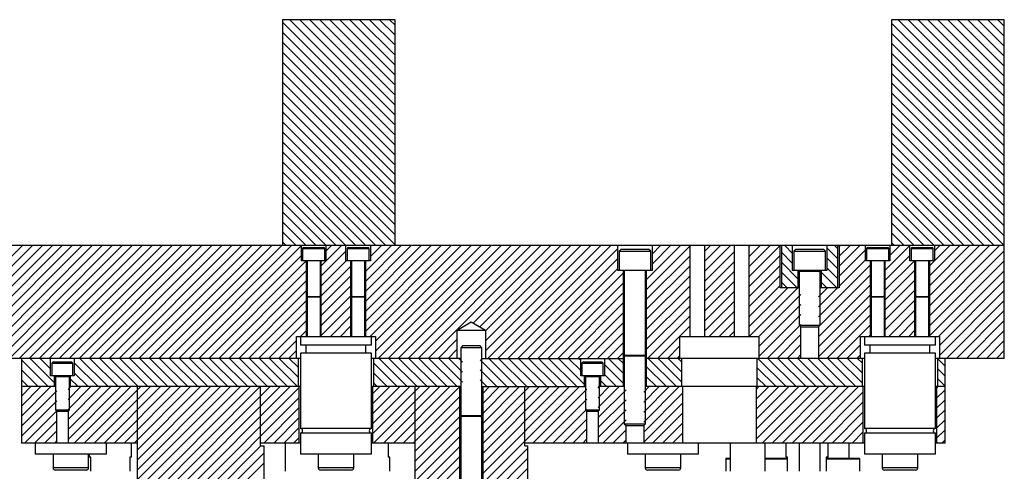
# Model space of a CAD drawing. Header units: inches. Extents: x 1772 to 2706, y -534 to -52.
# Tile 203 of 256: x 1902 to 1919, y -402 to -394. Entities that reach past the tile are written whole.
import ezdxf

# ---------------------------------------------------------------- set-up
doc = ezdxf.new("R2010")
doc.units = ezdxf.units.IN
doc.header["$LTSCALE"] = 0.5
doc.header["$MEASUREMENT"] = 0
doc.layers.add('SID-M-F', color=202, linetype='Continuous')
doc.layers.add('SID-M-S', color=105, linetype='Continuous')

msp = doc.modelspace()

# ---------------------------------------------------------------- linework, layer by layer
at = {"layer": 'SID-M-F', "linetype": 'Continuous'}
for p, q in [((1908.32841, -395.76452), (1906.32841, -393.76452)), ((1908.32841, -395.58774), (1906.46145, -393.72078)), ((1908.32841, -395.41097), (1906.63822, -393.72078)), ((1908.32841, -395.23419), (1906.815, -393.72078)), ((1908.32841, -395.05741), (1906.99178, -393.72078)), ((1908.32841, -394.88064), (1907.16855, -393.72078)), ((1908.32841, -394.70386), (1907.34533, -393.72078)), ((1908.32841, -394.52708), (1907.52211, -393.72078)), ((1908.32841, -394.35031), (1907.69888, -393.72078)), ((1908.32841, -394.17353), (1907.87566, -393.72078)), ((1908.32841, -393.99675), (1908.05244, -393.72078)), ((1908.32841, -393.81998), (1908.22921, -393.72078)), ((1919.12841, -395.78114), (1917.12841, -393.78114)), ((1919.12841, -395.60437), (1917.24483, -393.72078)), ((1919.12841, -395.42759), (1917.4216, -393.72078)), ((1919.12841, -395.25081), (1917.59838, -393.72078)), ((1919.12841, -395.07404), (1917.77516, -393.72078)), ((1919.12841, -394.89726), (1917.95193, -393.72078)), ((1919.12841, -394.72048), (1918.12871, -393.72078)), ((1919.12841, -394.54371), (1918.30549, -393.72078)), ((1919.12841, -394.36693), (1918.48226, -393.72078)), ((1919.12841, -394.19015), (1918.65904, -393.72078)), ((1919.12841, -394.01338), (1918.83582, -393.72078)), ((1919.12841, -393.8366), (1919.01259, -393.72078)), ((1908.32841, -395.9413), (1906.32841, -393.9413)), ((1919.12841, -395.95792), (1917.12841, -393.95792)), ((1908.32841, -396.11807), (1906.32841, -394.11807)), ((1919.12841, -396.1347), (1917.12841, -394.1347)), ((1908.32841, -396.29485), (1906.32841, -394.29485)), ((1919.12841, -396.31147), (1917.12841, -394.31147)), ((1908.32841, -396.47163), (1906.32841, -394.47163)), ((1919.12841, -396.48825), (1917.12841, -394.48825)), ((1908.32841, -396.6484), (1906.32841, -394.6484)), ((1919.12841, -396.66503), (1917.12841, -394.66503)), ((1908.32841, -396.82518), (1906.32841, -394.82518)), ((1919.12841, -396.8418), (1917.12841, -394.8418)), ((1908.32841, -397.00196), (1906.32841, -395.00196)), ((1919.12841, -397.01858), (1917.12841, -395.01858)), ((1908.32841, -397.17873), (1906.32841, -395.17873)), ((1919.12841, -397.19536), (1917.12841, -395.19536)), ((1908.32841, -397.35551), (1906.32841, -395.35551)), ((1919.12841, -397.37213), (1917.12841, -395.37213)), ((1908.32841, -397.53229), (1906.32841, -395.53229)), ((1919.12841, -397.54891), (1917.12841, -395.54891)), ((1908.32841, -397.70906), (1906.32841, -395.70906)), ((1919.1235, -397.72078), (1917.12841, -395.72569)), ((1908.16335, -397.72078), (1906.32841, -395.88584)), ((1918.94673, -397.72078), (1917.12841, -395.90246)), ((1907.98657, -397.72078), (1906.32841, -396.06262)), ((1918.76995, -397.72078), (1917.12841, -396.07924)), ((1907.8098, -397.72078), (1906.32841, -396.23939)), ((1918.59317, -397.72078), (1917.12841, -396.25602)), ((1907.63302, -397.72078), (1906.32841, -396.41617)), ((1918.4164, -397.72078), (1917.12841, -396.43279)), ((1907.45624, -397.72078), (1906.32841, -396.59295)), ((1918.23962, -397.72078), (1917.12841, -396.60957)), ((1907.27947, -397.72078), (1906.32841, -396.76972)), ((1918.06284, -397.72078), (1917.12841, -396.78635)), ((1907.10269, -397.72078), (1906.32841, -396.9465)), ((1917.88607, -397.72078), (1917.12841, -396.96312)), ((1906.92591, -397.72078), (1906.32841, -397.12328)), ((1917.70929, -397.72078), (1917.12841, -397.1399)), ((1906.74914, -397.72078), (1906.32841, -397.30005)), ((1917.53251, -397.72078), (1917.12841, -397.31668)), ((1906.57236, -397.72078), (1906.32841, -397.47683)), ((1917.35574, -397.72078), (1917.12841, -397.49345)), ((1906.39558, -397.72078), (1906.32841, -397.65361)), ((1917.17896, -397.72078), (1917.12841, -397.67023)), ((1900.28141, -399.15954), (1901.72016, -397.72078)), ((1900.28141, -399.33631), (1901.89694, -397.72078)), ((1900.28141, -399.51309), (1902.07371, -397.72078)), ((1900.28141, -399.68987), (1902.25049, -397.72078)), ((1900.42727, -399.72078), (1902.42727, -397.72078)), ((1900.60404, -399.72078), (1902.60404, -397.72078)), ((1900.78082, -399.72078), (1902.78082, -397.72078)), ((1900.9576, -399.72078), (1902.9576, -397.72078)), ((1901.13437, -399.72078), (1903.13437, -397.72078)), ((1901.31115, -399.72078), (1903.31115, -397.72078)), ((1901.48793, -399.72078), (1903.48793, -397.72078)), ((1901.6647, -399.72078), (1903.6647, -397.72078)), ((1901.84148, -399.72078), (1903.84148, -397.72078)), ((1902.01826, -399.72078), (1904.01826, -397.72078)), ((1902.19503, -399.72078), (1904.19503, -397.72078)), ((1902.37181, -399.72078), (1904.37181, -397.72078)), ((1902.54859, -399.72078), (1904.54859, -397.72078)), ((1902.72536, -399.72078), (1904.72536, -397.72078)), ((1902.90214, -399.72078), (1904.90214, -397.72078)), ((1903.07892, -399.72078), (1905.07892, -397.72078)), ((1903.25569, -399.72078), (1905.25569, -397.72078)), ((1903.43247, -399.72078), (1905.43247, -397.72078)), ((1903.60925, -399.72078), (1905.60925, -397.72078)), ((1903.78602, -399.72078), (1905.78602, -397.72078)), ((1903.9628, -399.72078), (1905.9628, -397.72078)), ((1904.13958, -399.72078), (1906.13958, -397.72078)), ((1904.31635, -399.72078), (1906.31635, -397.72078)), ((1904.49313, -399.72078), (1906.49313, -397.72078)), ((1904.66991, -399.72078), (1906.66817, -397.72252)), ((1907.01266, -398.08514), (1907.37701, -397.72078)), ((1907.01266, -398.26192), (1907.45557, -397.819)), ((1907.10124, -397.81978), (1907.20024, -397.72078)), ((1907.80006, -398.18162), (1908.2609, -397.72078)), ((1907.80006, -398.3584), (1908.43767, -397.72078)), ((1907.80006, -398.53517), (1908.61445, -397.72078)), ((1907.80006, -398.71195), (1908.79123, -397.72078)), ((1907.80006, -398.88873), (1908.968, -397.72078)), ((1907.80006, -399.0655), (1909.14478, -397.72078)), ((1907.80006, -399.24228), (1909.32156, -397.72078)), ((1907.88794, -399.33118), (1909.49833, -397.72078)), ((1907.88864, -397.73949), (1907.90734, -397.72078)), ((1907.88864, -397.91626), (1908.08412, -397.72078)), ((1907.97841, -399.41749), (1909.67511, -397.72078)), ((1907.97841, -399.59427), (1909.85189, -397.72078)), ((1908.02866, -399.72078), (1910.02866, -397.72078)), ((1908.20544, -399.72078), (1910.20544, -397.72078)), ((1908.38222, -399.72078), (1910.38222, -397.72078)), ((1908.55899, -399.72078), (1910.55899, -397.72078)), ((1908.73577, -399.72078), (1910.73577, -397.72078)), ((1908.91255, -399.72078), (1910.91255, -397.72078)), ((1909.71659, -399.09351), (1911.08932, -397.72078)), ((1909.82702, -399.15987), (1911.2661, -397.72078)), ((1909.92841, -399.23526), (1911.44288, -397.72078)), ((1909.92841, -399.41203), (1911.61965, -397.72078)), ((1909.92841, -399.58881), (1911.79643, -397.72078)), ((1909.97321, -399.72078), (1911.97321, -397.72078)), ((1910.14998, -399.72078), (1912.14998, -397.72078)), ((1910.32676, -399.72078), (1912.27391, -397.77364)), ((1912.78141, -398.3268), (1913.38742, -397.72078)), ((1912.78141, -398.50358), (1913.55675, -397.72823)), ((1912.88291, -397.87175), (1913.03387, -397.72078)), ((1912.88291, -398.04852), (1913.21065, -397.72078)), ((1913.81266, -397.82588), (1913.91775, -397.72078)), ((1913.81266, -398.00265), (1914.09453, -397.72078)), ((1913.81266, -398.17943), (1914.27131, -397.72078)), ((1913.81266, -398.35621), (1914.34415, -397.82471)), ((1914.60006, -397.74558), (1914.62486, -397.72078)), ((1914.60006, -397.92236), (1914.80164, -397.72078)), ((1914.60006, -398.09914), (1914.97841, -397.72078)), ((1914.60006, -398.27591), (1915.15341, -397.72257)), ((1915.37391, -398.03705), (1915.17841, -397.84155)), ((1915.37391, -397.86027), (1915.23442, -397.72078)), ((1916.17841, -397.95767), (1915.98291, -397.76217)), ((1916.17841, -397.78089), (1916.1183, -397.72078)), ((1916.20341, -397.73323), (1916.21585, -397.72078)), ((1916.20341, -397.91), (1916.39263, -397.72078)), ((1916.20341, -398.08678), (1916.5694, -397.72078)), ((1916.20341, -398.26356), (1916.66817, -397.79879)), ((1917.01266, -398.16141), (1917.45329, -397.72078)), ((1917.10124, -397.89605), (1917.27651, -397.72078)), ((1917.80006, -398.25789), (1918.33717, -397.72078)), ((1917.80006, -398.43467), (1918.51395, -397.72078)), ((1917.80006, -398.61145), (1918.69072, -397.72078)), ((1917.80006, -398.78822), (1918.8675, -397.72078)), ((1917.80006, -398.965), (1919.04428, -397.72078)), ((1917.80006, -399.14178), (1919.12841, -397.81343)), ((1917.88864, -397.81576), (1917.98362, -397.72078)), ((1917.88864, -397.99253), (1918.16039, -397.72078)), ((1904.84668, -399.72078), (1906.66817, -397.8993)), ((1905.02346, -399.72078), (1906.75165, -397.9926)), ((1907.01266, -398.43869), (1907.45876, -397.9926)), ((1907.80006, -398.00484), (1907.81231, -397.9926)), ((1910.50354, -399.72078), (1912.27391, -397.95042)), ((1912.78141, -398.68035), (1913.55675, -397.90501)), ((1913.81266, -398.53298), (1914.34415, -398.00149)), ((1914.60006, -398.45269), (1915.15341, -397.89934)), ((1915.47541, -398.31533), (1915.17841, -398.01833)), ((1916.17841, -398.13444), (1915.98291, -397.93894)), ((1916.20341, -398.44033), (1916.66817, -397.97557)), ((1917.01266, -398.33819), (1917.45557, -397.89527)), ((1917.01266, -398.51496), (1917.53503, -397.9926)), ((1917.80006, -399.31855), (1919.12841, -397.99021)), ((1917.80006, -398.08112), (1917.88858, -397.9926)), ((1905.20024, -399.72078), (1906.75675, -398.16427)), ((1907.01266, -398.61547), (1907.54415, -398.08397)), ((1910.68031, -399.72078), (1912.27391, -398.12719)), ((1912.78141, -398.85713), (1913.55675, -398.08178)), ((1913.81266, -398.70976), (1914.34415, -398.17826)), ((1914.60006, -398.62947), (1915.15341, -398.07612)), ((1915.83466, -398.98586), (1916.75675, -398.06376)), ((1916.16119, -398.47078), (1915.88141, -398.191)), ((1916.17841, -398.31122), (1915.98291, -398.11572)), ((1917.01266, -398.69174), (1917.54415, -398.16025)), ((1917.96421, -399.33118), (1919.12841, -398.16698)), ((1905.37701, -399.72078), (1906.75675, -398.34104)), ((1907.01266, -398.79225), (1907.54415, -398.26075)), ((1910.85709, -399.72078), (1912.37541, -398.20247)), ((1912.78141, -399.03391), (1913.55675, -398.25856)), ((1913.81266, -398.88654), (1914.34415, -398.35504)), ((1914.60006, -398.80624), (1915.15341, -398.2529)), ((1915.45409, -398.47078), (1915.17841, -398.1951)), ((1915.83466, -399.16264), (1916.75675, -398.24054)), ((1915.98442, -398.47078), (1915.88141, -398.36777)), ((1917.01266, -398.86852), (1917.54415, -398.33702)), ((1917.97841, -399.49376), (1919.12841, -398.34376)), ((1905.55379, -399.72078), (1906.75675, -398.51782)), ((1907.01266, -398.96902), (1907.54415, -398.43753)), ((1911.03387, -399.72078), (1912.37541, -398.37925)), ((1912.78141, -399.21068), (1913.55675, -398.43534)), ((1913.81266, -399.06331), (1914.34415, -398.53182)), ((1914.60006, -398.98302), (1915.15341, -398.42967)), ((1914.60006, -399.1598), (1915.28907, -398.47078)), ((1914.60546, -399.33118), (1915.46585, -398.47078)), ((1915.27731, -398.47078), (1915.17841, -398.37188)), ((1915.83466, -399.33941), (1916.75675, -398.41732)), ((1915.83466, -398.63231), (1915.99618, -398.47078)), ((1915.83466, -398.80908), (1916.17296, -398.47078)), ((1917.01266, -399.04529), (1917.54415, -398.5138)), ((1917.97841, -399.67054), (1919.12841, -398.52054)), ((1905.73057, -399.72078), (1906.75675, -398.6946)), ((1907.01266, -399.1458), (1907.54415, -398.6143)), ((1911.21065, -399.72078), (1912.37541, -398.55602)), ((1912.78141, -399.38746), (1913.55675, -398.61211)), ((1913.81266, -399.24009), (1914.34415, -398.70859)), ((1914.77841, -399.335), (1915.52216, -398.59125)), ((1915.83466, -399.51619), (1916.75675, -398.59409)), ((1917.01266, -399.22207), (1917.54415, -398.69058)), ((1918.10494, -399.72078), (1919.12841, -398.69731)), ((1905.90734, -399.72078), (1906.75675, -398.87138)), ((1907.01266, -399.32258), (1907.54415, -398.79108)), ((1911.38742, -399.72078), (1912.37541, -398.7328)), ((1912.78141, -399.56424), (1913.55675, -398.78889)), ((1913.89835, -399.33118), (1914.34415, -398.88537)), ((1914.77841, -399.51178), (1915.52216, -398.76803)), ((1915.83466, -399.69297), (1916.75675, -398.77087)), ((1917.08033, -399.33118), (1917.54415, -398.86735)), ((1918.28171, -399.72078), (1919.12841, -398.87409)), ((1906.08412, -399.72078), (1906.75675, -399.04815)), ((1907.18083, -399.33118), (1907.54415, -398.96786)), ((1911.5642, -399.72078), (1912.37541, -398.90958)), ((1912.80164, -399.72078), (1913.55675, -398.96567)), ((1914.07513, -399.33118), (1914.34415, -399.06215)), ((1914.77841, -399.68856), (1915.52216, -398.94481)), ((1915.98362, -399.72078), (1916.75675, -398.94765)), ((1917.25711, -399.33118), (1917.54415, -399.04413)), ((1918.45849, -399.72078), (1919.12841, -399.05087)), ((1906.6505, -399.33118), (1906.75675, -399.22493)), ((1907.35761, -399.33118), (1907.54415, -399.14463)), ((1911.74098, -399.72078), (1912.37541, -399.08635)), ((1912.97841, -399.72078), (1913.55675, -399.14244)), ((1914.2519, -399.33118), (1914.34415, -399.23892)), ((1914.92296, -399.72078), (1915.52216, -399.12158)), ((1916.16039, -399.72078), (1916.75675, -399.12442)), ((1917.43388, -399.33118), (1917.54415, -399.22091)), ((1918.63527, -399.72078), (1919.12841, -399.22764)), ((1906.2609, -399.72078), (1906.57841, -399.40327)), ((1907.53439, -399.33118), (1907.54415, -399.32141)), ((1909.08932, -399.72078), (1909.42841, -399.3817)), ((1911.91775, -399.72078), (1912.37541, -399.26313)), ((1913.5448, -399.33118), (1913.55675, -399.31922)), ((1915.09973, -399.72078), (1915.52216, -399.29836)), ((1916.72678, -399.33118), (1916.75675, -399.3012)), ((1918.81204, -399.72078), (1919.12841, -399.40442)), ((1906.43767, -399.72078), (1906.57841, -399.58005)), ((1909.2661, -399.72078), (1909.42841, -399.55848)), ((1912.09453, -399.72078), (1912.37541, -399.43991)), ((1913.15519, -399.72078), (1913.37841, -399.49757)), ((1915.27651, -399.72078), (1915.52216, -399.47514)), ((1916.33717, -399.72078), (1916.57841, -399.47955)), ((1918.98882, -399.72078), (1919.12841, -399.5812)), ((1902.17807, -400.22078), (1901.70341, -399.74612)), ((1902.28791, -400.15385), (1901.85484, -399.72078)), ((1902.21741, -399.90657), (1902.03162, -399.72078)), ((1902.21741, -399.72979), (1902.2084, -399.72078)), ((1903.23873, -400.22078), (1902.73873, -399.72078)), ((1903.41551, -400.22078), (1902.91551, -399.72078)), ((1903.59228, -400.22078), (1903.09228, -399.72078)), ((1903.76906, -400.22078), (1903.26906, -399.72078)), ((1903.94584, -400.22078), (1903.44584, -399.72078)), ((1904.12261, -400.22078), (1903.62261, -399.72078)), ((1904.29939, -400.22078), (1903.79939, -399.72078)), ((1904.47617, -400.22078), (1903.97617, -399.72078)), ((1904.65294, -400.22078), (1904.15294, -399.72078)), ((1904.82972, -400.22078), (1904.32972, -399.72078)), ((1905.0065, -400.22078), (1904.5065, -399.72078)), ((1905.18327, -400.22078), (1904.68327, -399.72078)), ((1905.36005, -400.22078), (1904.86005, -399.72078)), ((1905.53683, -400.22078), (1905.03683, -399.72078)), ((1905.7136, -400.22078), (1905.2136, -399.72078)), ((1905.89038, -400.22078), (1905.39038, -399.72078)), ((1906.06716, -400.22078), (1905.56716, -399.72078)), ((1906.24393, -400.22078), (1905.74393, -399.72078)), ((1906.42071, -400.22078), (1905.92071, -399.72078)), ((1906.59749, -400.22078), (1906.09749, -399.72078)), ((1906.61341, -400.05993), (1906.27426, -399.72078)), ((1906.61341, -399.88315), (1906.45104, -399.72078)), ((1908.54203, -400.22078), (1908.04203, -399.72078)), ((1908.71881, -400.22078), (1908.21881, -399.72078)), ((1908.89558, -400.22078), (1908.39558, -399.72078)), ((1909.07236, -400.22078), (1908.57236, -399.72078)), ((1909.24914, -400.22078), (1908.74914, -399.72078)), ((1909.42591, -400.22078), (1908.92591, -399.72078)), ((1909.52216, -400.14025), (1909.10269, -399.72078)), ((1909.52216, -399.96347), (1909.27947, -399.72078)), ((1909.52216, -399.7867), (1909.45624, -399.72078)), ((1910.3098, -400.22078), (1909.83466, -399.74564)), ((1910.48657, -400.22078), (1909.98657, -399.72078)), ((1910.66335, -400.22078), (1910.16335, -399.72078)), ((1910.84013, -400.22078), (1910.34013, -399.72078)), ((1911.0169, -400.22078), (1910.5169, -399.72078)), ((1911.19368, -400.22078), (1910.69368, -399.72078)), ((1911.37046, -400.22078), (1910.87046, -399.72078)), ((1911.54723, -400.22078), (1911.04723, -399.72078)), ((1911.68791, -400.18468), (1911.22401, -399.72078)), ((1911.61741, -399.9374), (1911.40079, -399.72078)), ((1911.61741, -399.76063), (1911.57756, -399.72078)), ((1912.37541, -399.9883), (1912.10789, -399.72078)), ((1912.27131, -399.72078), (1912.37541, -399.61668)), ((1912.37541, -399.81152), (1912.28467, -399.72078)), ((1913.315, -400.22078), (1912.815, -399.72078)), ((1913.41341, -400.14241), (1912.99178, -399.72078)), ((1913.41341, -399.96564), (1913.16855, -399.72078)), ((1913.33197, -399.72078), (1913.37841, -399.67434)), ((1913.41341, -399.78886), (1913.34533, -399.72078)), ((1915.25954, -400.22078), (1914.75954, -399.72078)), ((1915.43632, -400.22078), (1914.93632, -399.72078)), ((1915.6131, -400.22078), (1915.1131, -399.72078)), ((1915.78987, -400.22078), (1915.28987, -399.72078)), ((1915.45329, -399.72078), (1915.52216, -399.65191)), ((1915.96665, -400.22078), (1915.46665, -399.72078)), ((1916.14343, -400.22078), (1915.64343, -399.72078)), ((1916.3202, -400.22078), (1915.8202, -399.72078)), ((1916.49698, -400.22078), (1915.99698, -399.72078)), ((1916.61341, -400.16043), (1916.17376, -399.72078)), ((1916.61341, -399.98366), (1916.35053, -399.72078)), ((1916.51395, -399.72078), (1916.57841, -399.65632)), ((1916.61341, -399.80688), (1916.52731, -399.72078)), ((1918.07841, -399.85767), (1917.94341, -399.72267)), ((1902.00129, -400.22078), (1901.70341, -399.9229)), ((1903.06195, -400.22078), (1902.63941, -399.79824)), ((1908.36525, -400.22078), (1907.94341, -399.79894)), ((1910.13302, -400.22078), (1909.83466, -399.92242)), ((1912.37541, -400.16507), (1912.03941, -399.82907)), ((1913.13822, -400.22078), (1912.78141, -399.86397)), ((1915.08277, -400.22078), (1914.74341, -399.88142)), ((1918.07841, -400.03444), (1917.94341, -399.89944)), ((1901.82451, -400.22078), (1901.70341, -400.09968)), ((1902.7084, -400.22078), (1902.56891, -400.08129)), ((1902.88517, -400.22078), (1902.63941, -399.97502)), ((1908.18848, -400.22078), (1907.94341, -399.97571)), ((1909.95624, -400.22078), (1909.83466, -400.0992)), ((1912.07756, -400.22078), (1911.96891, -400.11213)), ((1912.25434, -400.22078), (1912.03941, -400.00585)), ((1912.96145, -400.22078), (1912.78141, -400.04074)), ((1914.90599, -400.22078), (1914.74341, -400.0582)), ((1918.07841, -400.21122), (1917.94341, -400.07622)), ((1901.70341, -400.38919), (1901.87181, -400.22078)), ((1901.70341, -400.56596), (1902.04859, -400.22078)), ((1901.70341, -400.74274), (1902.22536, -400.22078)), ((1902.52891, -400.27079), (1902.57892, -400.22078)), ((1902.52891, -400.44757), (1902.75569, -400.22078)), ((1902.52891, -400.62435), (1902.93247, -400.22078)), ((1902.52891, -400.80112), (1903.10925, -400.22078)), ((1902.52891, -400.9779), (1903.28602, -400.22078)), ((1902.52891, -401.15468), (1903.4628, -400.22078)), ((1902.63958, -401.22078), (1903.63958, -400.22078)), ((1902.81635, -401.22078), (1903.81635, -400.22078)), ((1902.99313, -401.22078), (1903.99313, -400.22078)), ((1903.16991, -401.22078), (1904.16991, -400.22078)), ((1903.34668, -401.22078), (1904.34668, -400.22078)), ((1903.52346, -401.22078), (1904.52346, -400.22078)), ((1903.70024, -401.22078), (1904.70024, -400.22078)), ((1903.75341, -401.34439), (1904.87701, -400.22078)), ((1903.75341, -401.52117), (1905.05379, -400.22078)), ((1903.75341, -401.69794), (1905.23057, -400.22078)), ((1903.75341, -401.87472), (1905.40734, -400.22078)), ((1903.75341, -402.0515), (1905.58412, -400.22078)), ((1903.75341, -402.22827), (1905.7609, -400.22078)), ((1903.75341, -402.40505), (1905.93767, -400.22078)), ((1903.75341, -402.58183), (1906.11445, -400.22078)), ((1903.76123, -402.75078), (1906.29123, -400.22078)), ((1903.938, -402.75078), (1906.468, -400.22078)), ((1904.11478, -402.75078), (1906.62841, -400.23716)), ((1907.92841, -400.35137), (1908.05899, -400.22078)), ((1907.92841, -400.52815), (1908.23577, -400.22078)), ((1907.92841, -400.70493), (1908.41255, -400.22078)), ((1907.92841, -400.8817), (1908.58932, -400.22078)), ((1907.92841, -401.05848), (1908.7661, -400.22078)), ((1907.94288, -401.22078), (1908.94288, -400.22078)), ((1908.0117, -400.22078), (1907.94341, -400.15249)), ((1908.11965, -401.22078), (1909.11965, -400.22078)), ((1908.29643, -401.22078), (1909.29643, -400.22078)), ((1908.47321, -401.22078), (1909.47321, -400.22078)), ((1909.88141, -400.34292), (1910.00354, -400.22078)), ((1909.88141, -400.51969), (1910.18031, -400.22078)), ((1909.88141, -400.69647), (1910.35709, -400.22078)), ((1909.88141, -400.87325), (1910.53387, -400.22078)), ((1909.88141, -401.05002), (1910.71065, -400.22078)), ((1909.88141, -401.2268), (1910.88742, -400.22078)), ((1909.88141, -401.40358), (1911.0642, -400.22078)), ((1909.88141, -401.58035), (1911.24098, -400.22078)), ((1909.88141, -401.75713), (1911.41775, -400.22078)), ((1909.88141, -401.93391), (1911.59453, -400.22078)), ((1910.77131, -401.22078), (1911.72791, -400.26418)), ((1911.92891, -400.23996), (1911.94808, -400.22078)), ((1911.92891, -400.41674), (1912.12486, -400.22078)), ((1911.92891, -400.59351), (1912.30164, -400.22078)), ((1911.92891, -400.77029), (1912.42216, -400.27704)), ((1912.73466, -400.31809), (1912.83197, -400.22078)), ((1912.73466, -400.49487), (1913.00874, -400.22078)), ((1912.73466, -400.67165), (1913.18552, -400.22078)), ((1912.73466, -400.84842), (1913.3623, -400.22078)), ((1912.78467, -400.22078), (1912.78141, -400.21752)), ((1914.72841, -400.26889), (1914.77651, -400.22078)), ((1914.72841, -400.44566), (1914.95329, -400.22078)), ((1914.72841, -400.62244), (1915.13006, -400.22078)), ((1914.72841, -400.79922), (1915.30684, -400.22078)), ((1914.72841, -400.97599), (1915.48362, -400.22078)), ((1914.72841, -401.15277), (1915.66039, -400.22078)), ((1914.83717, -401.22078), (1915.83717, -400.22078)), ((1915.01395, -401.22078), (1916.01395, -400.22078)), ((1915.19072, -401.22078), (1916.19072, -400.22078)), ((1915.3675, -401.22078), (1916.3675, -400.22078)), ((1915.54428, -401.22078), (1916.54428, -400.22078)), ((1917.92841, -400.25087), (1917.95849, -400.22078)), ((1917.92841, -400.42764), (1918.07841, -400.27764)), ((1901.70341, -400.91952), (1902.32791, -400.29502)), ((1904.29156, -402.75078), (1906.62841, -400.41394)), ((1908.64998, -401.22078), (1909.47541, -400.39536)), ((1910.94808, -401.22078), (1911.72791, -400.44096)), ((1911.92891, -400.94707), (1912.42216, -400.45382)), ((1912.73466, -401.0252), (1913.42841, -400.33145)), ((1915.72105, -401.22078), (1916.62841, -400.31343)), ((1917.92841, -400.60442), (1918.07841, -400.45442)), ((1901.70341, -401.09629), (1902.32791, -400.47179)), ((1905.99833, -401.22078), (1906.62841, -400.59071)), ((1908.67841, -401.36914), (1909.47541, -400.57214)), ((1911.12486, -401.22078), (1911.72791, -400.61774)), ((1911.92891, -401.12384), (1912.42216, -400.63059)), ((1912.73466, -401.20198), (1913.42841, -400.50823)), ((1915.89783, -401.22078), (1916.62841, -400.49021)), ((1917.92841, -400.7812), (1918.07841, -400.6312)), ((1901.75569, -401.22078), (1902.32791, -400.64857)), ((1906.17511, -401.22078), (1906.62841, -400.76749)), ((1908.67841, -401.54592), (1909.47541, -400.74892)), ((1911.30164, -401.22078), (1911.72791, -400.79451)), ((1912.00874, -401.22078), (1912.42216, -400.80737)), ((1912.89263, -401.22078), (1913.42841, -400.685)), ((1916.07461, -401.22078), (1916.62841, -400.66698)), ((1917.92841, -400.95797), (1918.07841, -400.80797)), ((1901.93247, -401.22078), (1902.32791, -400.82535)), ((1906.35189, -401.22078), (1906.62841, -400.94427)), ((1908.67841, -401.72269), (1909.47541, -400.92569)), ((1911.47841, -401.22078), (1911.72791, -400.97129)), ((1912.18552, -401.22078), (1912.42216, -400.98415)), ((1913.0694, -401.22078), (1913.42841, -400.86178)), ((1916.25138, -401.22078), (1916.62841, -400.84376)), ((1917.92841, -401.13475), (1918.07841, -400.98475)), ((1902.10925, -401.22078), (1902.32791, -401.00212)), ((1906.52866, -401.22078), (1906.62841, -401.12104)), ((1908.67841, -401.89947), (1909.47541, -401.10247)), ((1911.65519, -401.22078), (1911.72791, -401.14807)), ((1912.3623, -401.22078), (1912.42216, -401.16092)), ((1913.24618, -401.22078), (1913.42841, -401.03856)), ((1916.42816, -401.22078), (1916.62841, -401.02054)), ((1918.01915, -401.22078), (1918.07841, -401.16153)), ((1902.28602, -401.22078), (1902.32791, -401.1789)), ((1904.46833, -402.75078), (1905.94833, -401.27078)), ((1908.67841, -402.07625), (1909.47541, -401.27925)), ((1909.98291, -402.00918), (1910.67841, -401.31368)), ((1913.42296, -401.22078), (1913.42841, -401.21533)), ((1916.60494, -401.22078), (1916.62841, -401.19731)), ((1904.64511, -402.75078), (1906.00341, -401.39249)), ((1908.67841, -402.25302), (1909.47541, -401.45602)), ((1909.98291, -402.18596), (1910.67841, -401.49046)), ((1904.82189, -402.75078), (1906.00341, -401.56927)), ((1908.67841, -402.4298), (1909.47541, -401.6328)), ((1909.98291, -402.36274), (1910.67841, -401.66724))]:
    msp.add_line(p, q, dxfattribs=at)
at = {"layer": 'SID-M-S'}
for p, q in [((1906.32841, -393.72078), (1906.32841, -397.72078)), ((1908.32841, -393.72078), (1906.32841, -393.72078)), ((1908.32841, -397.72078), (1908.32841, -393.72078)), ((1917.12841, -393.72078), (1917.12841, -397.72078)), ((1919.12841, -393.72078), (1917.12841, -393.72078)), ((1919.12841, -399.72078), (1919.12841, -393.72078)), ((1919.12841, -397.72078), (1873.62841, -397.72078)), ((1906.66817, -397.9926), (1906.66817, -397.72078)), ((1906.68786, -397.77606), (1906.68786, -397.9926)), ((1906.68786, -397.77606), (1907.08156, -397.77606)), ((1906.70754, -397.75637), (1907.06187, -397.75637)), ((1907.08156, -397.9926), (1907.08156, -397.77606)), ((1907.10124, -397.72078), (1907.10124, -397.9926)), ((1907.45557, -397.9926), (1907.45557, -397.72078)), ((1907.47526, -397.77606), (1907.47526, -397.9926)), ((1907.47526, -397.77606), (1907.86896, -397.77606)), ((1907.49494, -397.75637), (1907.84927, -397.75637)), ((1907.86896, -397.9926), (1907.86896, -397.77606)), ((1907.88864, -397.72078), (1907.88864, -397.9926)), ((1912.27391, -398.16078), (1912.27391, -397.72078)), ((1912.33466, -397.78578), (1912.29716, -397.82328)), ((1912.29716, -397.82328), (1912.29716, -398.16078)), ((1912.29716, -397.82328), (1912.85966, -397.82328)), ((1912.33466, -397.78578), (1912.82216, -397.78578)), ((1912.85966, -397.82328), (1912.82216, -397.78578)), ((1912.85966, -398.16078), (1912.85966, -397.82328)), ((1912.88291, -397.72078), (1912.88291, -398.16078)), ((1913.55675, -399.33118), (1913.55675, -397.72078)), ((1913.81266, -397.72078), (1913.81266, -399.33118)), ((1914.34415, -399.33118), (1914.34415, -397.72078)), ((1914.60006, -397.72078), (1914.60006, -399.33118)), ((1915.15341, -398.47078), (1915.15341, -397.72078)), ((1915.17841, -397.72078), (1915.17841, -398.47078)), ((1915.37391, -398.16078), (1915.37391, -397.72078)), ((1915.43466, -397.78578), (1915.39716, -397.82328)), ((1915.39716, -397.82328), (1915.39716, -398.16078)), ((1915.39716, -397.82328), (1915.95966, -397.82328)), ((1915.43466, -397.78578), (1915.92216, -397.78578)), ((1915.95966, -397.82328), (1915.92216, -397.78578)), ((1915.95966, -398.16078), (1915.95966, -397.82328)), ((1915.98291, -397.72078), (1915.98291, -398.16078)), ((1916.17841, -398.47078), (1916.17841, -397.72078)), ((1916.20341, -397.72078), (1916.20341, -398.47078)), ((1916.66817, -397.9926), (1916.66817, -397.72078)), ((1916.68786, -397.77606), (1916.68786, -397.9926)), ((1916.68786, -397.77606), (1917.08156, -397.77606)), ((1916.70754, -397.75637), (1917.06187, -397.75637)), ((1917.08156, -397.9926), (1917.08156, -397.77606)), ((1917.10124, -397.72078), (1917.10124, -397.9926)), ((1917.45557, -397.9926), (1917.45557, -397.72078)), ((1917.47526, -397.77606), (1917.47526, -397.9926)), ((1917.47526, -397.77606), (1917.86896, -397.77606)), ((1917.49494, -397.75637), (1917.84927, -397.75637)), ((1917.86896, -397.9926), (1917.86896, -397.77606)), ((1917.88864, -397.72078), (1917.88864, -397.9926)), ((1907.10124, -397.9926), (1906.66817, -397.9926)), ((1906.75675, -399.33118), (1906.75675, -397.9926)), ((1906.7666, -397.9926), (1906.7666, -398.62291)), ((1907.00282, -398.62291), (1907.00282, -397.9926)), ((1907.01266, -397.9926), (1907.01266, -399.33118)), ((1907.88864, -397.9926), (1907.45557, -397.9926)), ((1907.54415, -399.33118), (1907.54415, -397.9926)), ((1907.554, -397.9926), (1907.554, -398.62291)), ((1907.79022, -398.62291), (1907.79022, -397.9926)), ((1907.80006, -397.9926), (1907.80006, -399.33118)), ((1917.10124, -397.9926), (1916.66817, -397.9926)), ((1916.75675, -399.33118), (1916.75675, -397.9926)), ((1916.7666, -397.9926), (1916.7666, -398.62291)), ((1917.00282, -398.62291), (1917.00282, -397.9926)), ((1917.01266, -397.9926), (1917.01266, -399.33118)), ((1917.88864, -397.9926), (1917.45557, -397.9926)), ((1917.54415, -399.33118), (1917.54415, -397.9926)), ((1917.554, -397.9926), (1917.554, -398.62291)), ((1917.79022, -398.62291), (1917.79022, -397.9926)), ((1917.80006, -397.9926), (1917.80006, -399.33118)), ((1912.88291, -398.16078), (1912.27391, -398.16078)), ((1912.37541, -400.22078), (1912.37541, -398.16078)), ((1912.39091, -398.16078), (1912.39091, -399.66118)), ((1912.76591, -399.66118), (1912.76591, -398.16078)), ((1912.78141, -398.16078), (1912.78141, -400.22078)), ((1915.98291, -398.16078), (1915.37391, -398.16078)), ((1915.47541, -398.47078), (1915.47541, -398.16078)), ((1915.49091, -398.16078), (1915.49091, -398.16118)), ((1915.49091, -398.16118), (1915.86591, -398.16118)), ((1915.51796, -398.16271), (1915.49091, -398.17255)), ((1915.49091, -398.17255), (1915.49091, -399.12953)), ((1915.49091, -398.17255), (1915.86591, -398.17255)), ((1915.51796, -398.16271), (1915.83885, -398.16271)), ((1915.86591, -398.17255), (1915.83885, -398.16271)), ((1915.86591, -398.16118), (1915.86591, -398.16078)), ((1915.86591, -399.12953), (1915.86591, -398.17255)), ((1915.88141, -398.16078), (1915.88141, -398.47078)), ((1915.49091, -398.47078), (1915.15341, -398.47078)), ((1916.20341, -398.47078), (1915.86591, -398.47078)), ((1906.7666, -398.62291), (1907.00282, -398.62291)), ((1906.78208, -398.62444), (1906.7666, -398.63007)), ((1906.7666, -398.63007), (1906.7666, -399.33118)), ((1906.7666, -398.63007), (1907.00282, -398.63007)), ((1906.78208, -398.62444), (1906.98733, -398.62444)), ((1907.00282, -398.63007), (1906.98733, -398.62444)), ((1907.00282, -399.33118), (1907.00282, -398.63007)), ((1907.554, -398.62291), (1907.79022, -398.62291)), ((1907.56949, -398.62444), (1907.554, -398.63007)), ((1907.554, -398.63007), (1907.554, -399.33118)), ((1907.554, -398.63007), (1907.79022, -398.63007)), ((1907.56949, -398.62444), (1907.77473, -398.62444)), ((1907.79022, -398.63007), (1907.77473, -398.62444)), ((1907.79022, -399.33118), (1907.79022, -398.63007)), ((1916.7666, -398.62291), (1917.00282, -398.62291)), ((1916.78208, -398.62444), (1916.7666, -398.63007)), ((1916.7666, -398.63007), (1916.7666, -399.33118)), ((1916.7666, -398.63007), (1917.00282, -398.63007)), ((1916.78208, -398.62444), (1916.98733, -398.62444)), ((1917.00282, -398.63007), (1916.98733, -398.62444)), ((1917.00282, -399.33118), (1917.00282, -398.63007)), ((1917.554, -398.62291), (1917.79022, -398.62291)), ((1917.56949, -398.62444), (1917.554, -398.63007)), ((1917.554, -398.63007), (1917.554, -399.33118)), ((1917.554, -398.63007), (1917.79022, -398.63007)), ((1917.56949, -398.62444), (1917.77473, -398.62444)), ((1917.79022, -398.63007), (1917.77473, -398.62444)), ((1917.79022, -399.33118), (1917.79022, -398.63007)), ((1909.42841, -399.22078), (1909.67841, -399.07057)), ((1909.42841, -399.22078), (1909.92841, -399.22078)), ((1909.42841, -399.72078), (1909.42841, -399.22078)), ((1909.67841, -399.07057), (1909.92841, -399.22078)), ((1909.92841, -399.22078), (1909.92841, -399.72078)), ((1915.49091, -399.12953), (1915.52216, -399.16078)), ((1915.49091, -399.12953), (1915.86591, -399.12953)), ((1915.52216, -399.72078), (1915.52216, -399.16078)), ((1915.52216, -399.16078), (1915.83466, -399.16078)), ((1915.83466, -399.16078), (1915.86591, -399.12953)), ((1915.83466, -399.16078), (1915.83466, -399.72078)), ((1906.57841, -399.72078), (1906.57841, -399.33118)), ((1906.57841, -399.33118), (1907.97841, -399.33118)), ((1906.64849, -399.33118), (1906.64849, -399.48866)), ((1907.90833, -399.48866), (1907.90833, -399.33118)), ((1907.97841, -399.33118), (1907.97841, -399.72078)), ((1913.37841, -399.33118), (1914.77841, -399.33118)), ((1913.37841, -399.72078), (1913.37841, -399.33118)), ((1914.77841, -399.33118), (1914.77841, -399.72078)), ((1916.57841, -399.33118), (1917.97841, -399.33118)), ((1916.57841, -399.72078), (1916.57841, -399.33118)), ((1916.64849, -399.33118), (1916.64849, -399.48866)), ((1917.90833, -399.48866), (1917.90833, -399.33118)), ((1917.97841, -399.33118), (1917.97841, -399.72078)), ((1907.90833, -399.48866), (1906.64849, -399.48866)), ((1906.74691, -399.48866), (1906.74691, -399.62645)), ((1907.8099, -399.62645), (1907.8099, -399.48866)), ((1909.52216, -399.50078), (1909.49091, -399.53203)), ((1909.49091, -399.53203), (1909.49091, -400.73902)), ((1909.86591, -399.53203), (1909.49091, -399.53203)), ((1909.83466, -399.50078), (1909.52216, -399.50078)), ((1909.86591, -399.53203), (1909.83466, -399.50078)), ((1909.86591, -400.73902), (1909.86591, -399.53203)), ((1917.90833, -399.48866), (1916.64849, -399.48866)), ((1916.74691, -399.48866), (1916.74691, -399.62645)), ((1917.8099, -399.62645), (1917.8099, -399.48866)), ((1906.64849, -399.72078), (1900.26591, -399.72078)), ((1901.70341, -399.72078), (1901.70341, -401.22078)), ((1902.21741, -400.03078), (1902.21741, -399.72078)), ((1902.63941, -399.72078), (1902.63941, -400.03078)), ((1906.61341, -400.22078), (1906.61341, -399.72078)), ((1906.64849, -399.62645), (1906.64849, -400.96311)), ((1907.90833, -399.62645), (1906.64849, -399.62645)), ((1907.90833, -400.96311), (1907.90833, -399.62645)), ((1909.49091, -399.72078), (1907.90833, -399.72078)), ((1907.94341, -399.72078), (1907.94341, -400.22078)), ((1909.86591, -399.72078), (1912.39091, -399.72078)), ((1911.61741, -400.03078), (1911.61741, -399.72078)), ((1912.03941, -399.72078), (1912.03941, -400.03078)), ((1912.39091, -399.66118), (1912.76591, -399.66118)), ((1912.41796, -399.66271), (1912.39091, -399.67255)), ((1912.39091, -399.67255), (1912.39091, -400.87953)), ((1912.39091, -399.67255), (1912.76591, -399.67255)), ((1912.41796, -399.66271), (1912.73885, -399.66271)), ((1912.76591, -399.67255), (1912.73885, -399.66271)), ((1912.76591, -400.87953), (1912.76591, -399.67255)), ((1916.64849, -399.72078), (1912.76591, -399.72078)), ((1913.41341, -400.22078), (1913.41341, -399.72078)), ((1914.74341, -399.72078), (1914.74341, -400.22078)), ((1916.61341, -400.22078), (1916.61341, -399.72078)), ((1916.64849, -399.62645), (1916.64849, -400.96311)), ((1917.90833, -399.62645), (1916.64849, -399.62645)), ((1917.90833, -400.96311), (1917.90833, -399.62645)), ((1919.12841, -399.72078), (1917.90833, -399.72078)), ((1917.94341, -399.72078), (1917.94341, -400.22078)), ((1918.07841, -401.22078), (1918.07841, -399.72078)), ((1902.26591, -399.78078), (1902.24091, -399.80578)), ((1902.24091, -399.80578), (1902.24091, -400.03078)), ((1902.24091, -399.80578), (1902.61591, -399.80578)), ((1902.26591, -399.78078), (1902.59091, -399.78078)), ((1902.61591, -399.80578), (1902.59091, -399.78078)), ((1902.61591, -400.03078), (1902.61591, -399.80578)), ((1911.66591, -399.78078), (1911.64091, -399.80578)), ((1911.64091, -399.80578), (1911.64091, -400.03078)), ((1911.64091, -399.80578), (1912.01591, -399.80578)), ((1911.66591, -399.78078), (1911.99091, -399.78078)), ((1912.01591, -399.80578), (1911.99091, -399.78078)), ((1912.01591, -400.03078), (1912.01591, -399.80578)), ((1902.63941, -400.03078), (1902.21741, -400.03078)), ((1902.28791, -400.22078), (1902.28791, -400.03078)), ((1902.30341, -400.03078), (1902.30341, -400.03118)), ((1902.30341, -400.03118), (1902.55341, -400.03118)), ((1902.32371, -400.03271), (1902.30341, -400.0401)), ((1902.30341, -400.0401), (1902.30341, -400.63128)), ((1902.30341, -400.0401), (1902.55341, -400.0401)), ((1902.32371, -400.03271), (1902.5331, -400.03271)), ((1902.55341, -400.0401), (1902.5331, -400.03271)), ((1902.55341, -400.03118), (1902.55341, -400.03078)), ((1902.55341, -400.63128), (1902.55341, -400.0401)), ((1902.56891, -400.03078), (1902.56891, -400.22078)), ((1912.03941, -400.03078), (1911.61741, -400.03078)), ((1911.68791, -400.22078), (1911.68791, -400.03078)), ((1911.70341, -400.03078), (1911.70341, -400.03118)), ((1911.70341, -400.03118), (1911.95341, -400.03118)), ((1911.72371, -400.03271), (1911.70341, -400.0401)), ((1911.70341, -400.0401), (1911.70341, -400.63128)), ((1911.70341, -400.0401), (1911.95341, -400.0401)), ((1911.72371, -400.03271), (1911.9331, -400.03271)), ((1911.95341, -400.0401), (1911.9331, -400.03271)), ((1911.95341, -400.03118), (1911.95341, -400.03078)), ((1911.95341, -400.63128), (1911.95341, -400.0401)), ((1911.96891, -400.03078), (1911.96891, -400.22078)), ((1902.30341, -400.22078), (1901.70341, -400.22078)), ((1906.64849, -400.22078), (1902.55341, -400.22078)), ((1903.75341, -400.22078), (1903.75341, -402.75078)), ((1905.93841, -401.27078), (1905.93841, -400.22078)), ((1906.62841, -401.22078), (1906.62841, -400.22078)), ((1909.49091, -400.22078), (1907.90833, -400.22078)), ((1907.92841, -400.22078), (1907.92841, -401.22078)), ((1908.67841, -400.22078), (1908.67841, -402.67078)), ((1909.47541, -402.00078), (1909.47541, -400.22078)), ((1909.86591, -400.22078), (1911.70341, -400.22078)), ((1909.88141, -400.22078), (1909.88141, -402.00078)), ((1910.62841, -401.27078), (1910.62841, -400.22078)), ((1912.39091, -400.22078), (1911.95341, -400.22078)), ((1916.64849, -400.22078), (1912.76591, -400.22078)), ((1913.42841, -401.22078), (1913.42841, -400.22078)), ((1914.72841, -400.22078), (1914.72841, -401.22078)), ((1916.62841, -401.22078), (1916.62841, -400.22078)), ((1918.07841, -400.22078), (1917.90833, -400.22078)), ((1917.92841, -400.22078), (1917.92841, -401.22078)), ((1902.30341, -400.63128), (1902.32791, -400.65578)), ((1902.30341, -400.63128), (1902.55341, -400.63128)), ((1902.52891, -400.65578), (1902.55341, -400.63128)), ((1911.70341, -400.63128), (1911.72791, -400.65578)), ((1911.70341, -400.63128), (1911.95341, -400.63128)), ((1911.92891, -400.65578), (1911.95341, -400.63128)), ((1902.32791, -401.22078), (1902.32791, -400.65578)), ((1902.32791, -400.65578), (1902.52891, -400.65578)), ((1902.52891, -400.65578), (1902.52891, -401.22078)), ((1909.49091, -400.73902), (1909.51796, -400.74886)), ((1909.86591, -400.73902), (1909.49091, -400.73902)), ((1909.49091, -400.75039), (1909.49091, -402.00078)), ((1909.86591, -400.75039), (1909.49091, -400.75039)), ((1909.83885, -400.74886), (1909.51796, -400.74886)), ((1909.83885, -400.74886), (1909.86591, -400.73902)), ((1909.86591, -402.00078), (1909.86591, -400.75039)), ((1911.72791, -401.22078), (1911.72791, -400.65578)), ((1911.72791, -400.65578), (1911.92891, -400.65578)), ((1911.92891, -400.65578), (1911.92891, -401.22078)), ((1907.90833, -400.96311), (1906.64849, -400.96311)), ((1912.39091, -400.87953), (1912.42216, -400.91078)), ((1912.39091, -400.87953), (1912.76591, -400.87953)), ((1912.42216, -401.22078), (1912.42216, -400.91078)), ((1912.42216, -400.91078), (1912.73466, -400.91078)), ((1912.73466, -400.91078), (1912.76591, -400.87953)), ((1912.73466, -400.91078), (1912.73466, -401.22078)), ((1917.90833, -400.96311), (1916.64849, -400.96311)), ((1906.64849, -401.0457), (1906.64849, -401.41779)), ((1907.90833, -401.0457), (1906.64849, -401.0457)), ((1907.90833, -401.41779), (1907.90833, -401.0457)), ((1916.64849, -401.0457), (1916.64849, -401.41779)), ((1917.90833, -401.0457), (1916.64849, -401.0457)), ((1917.90833, -401.41779), (1917.90833, -401.0457)), ((1903.75341, -401.22078), (1901.70341, -401.22078)), ((1901.94849, -401.22078), (1901.94849, -401.41779)), ((1903.20833, -401.41779), (1903.20833, -401.22078)), ((1903.65341, -401.47078), (1903.65341, -401.22078)), ((1906.64849, -401.22078), (1905.93841, -401.22078)), ((1905.93841, -401.27078), (1906.00341, -401.27078)), ((1906.00341, -402.67078), (1906.00341, -401.27078)), ((1906.37841, -401.22078), (1906.37841, -401.72078)), ((1908.67841, -401.22078), (1907.90833, -401.22078)), ((1908.20341, -401.22078), (1908.20341, -401.47078)), ((1916.64849, -401.22078), (1910.62841, -401.22078)), ((1910.62841, -401.27078), (1910.67841, -401.27078)), ((1910.67841, -402.75078), (1910.67841, -401.27078)), ((1912.44849, -401.22078), (1912.44849, -401.41779)), ((1913.70833, -401.41779), (1913.70833, -401.22078)), ((1914.26591, -401.22078), (1914.26591, -401.72078)), ((1914.89091, -401.72078), (1914.89091, -401.22078)), ((1915.25341, -401.22078), (1915.25341, -401.47078)), ((1915.49091, -401.22078), (1915.49091, -401.72078)), ((1915.86591, -401.72078), (1915.86591, -401.22078)), ((1916.00341, -401.47078), (1916.00341, -401.22078)), ((1916.37841, -401.49078), (1916.37841, -401.22078)), ((1918.07841, -401.22078), (1917.90833, -401.22078)), ((1903.20833, -401.41779), (1901.94849, -401.41779)), ((1902.26345, -401.41779), (1902.26345, -401.66141)), ((1902.89337, -401.66141), (1902.89337, -401.41779)), ((1902.90341, -401.41779), (1902.90341, -401.47078)), ((1902.93466, -401.47078), (1902.90341, -401.47078)), ((1902.93466, -401.72078), (1902.93466, -401.47078)), ((1903.65341, -401.47078), (1903.62216, -401.47078)), ((1903.62216, -401.47078), (1903.62216, -401.72078)), ((1907.90833, -401.41779), (1906.64849, -401.41779)), ((1906.96345, -401.41779), (1906.96345, -401.66141)), ((1907.59337, -401.66141), (1907.59337, -401.41779)), ((1908.23466, -401.47078), (1908.20341, -401.47078)), ((1908.23466, -401.72078), (1908.23466, -401.47078)), ((1913.70833, -401.41779), (1912.44849, -401.41779)), ((1912.76345, -401.41779), (1912.76345, -401.66141)), ((1913.39337, -401.66141), (1913.39337, -401.41779)), ((1914.19091, -401.49866), (1914.19091, -401.72078)), ((1914.19091, -401.49866), (1914.26591, -401.49866)), ((1914.19878, -401.49078), (1914.26591, -401.49078)), ((1914.89091, -401.49078), (1915.28466, -401.49078)), ((1914.89091, -401.49866), (1915.28466, -401.49866)), ((1915.28466, -401.47078), (1915.25341, -401.47078)), ((1915.28466, -401.72078), (1915.28466, -401.47078)), ((1916.00341, -401.47078), (1915.97216, -401.47078)), ((1915.97216, -401.47078), (1915.97216, -401.72078)), ((1915.97216, -401.49078), (1916.55803, -401.49078)), ((1915.97216, -401.49866), (1916.56591, -401.49866)), ((1916.56591, -401.72078), (1916.56591, -401.49866)), ((1917.90833, -401.41779), (1916.64849, -401.41779)), ((1916.96345, -401.41779), (1916.96345, -401.66141)), ((1917.59337, -401.66141), (1917.59337, -401.41779)), ((1902.89337, -401.66141), (1902.26345, -401.66141)), ((1907.59337, -401.66141), (1906.96345, -401.66141)), ((1913.39337, -401.66141), (1912.76345, -401.66141)), ((1917.59337, -401.66141), (1916.96345, -401.66141)), ((1902.854, -401.70078), (1902.30282, -401.70078)), ((1907.554, -401.70078), (1907.00282, -401.70078)), ((1913.354, -401.70078), (1912.80282, -401.70078)), ((1917.554, -401.70078), (1917.00282, -401.70078))]:
    msp.add_line(p, q, dxfattribs=at)
for centre, radius, start, end in [((1906.70754, -397.77606), 0.01969, 90, 180), ((1907.06187, -397.77606), 0.01969, 0, 90), ((1907.49494, -397.77606), 0.01969, 90, 180), ((1907.84927, -397.77606), 0.01969, 0, 90), ((1916.70754, -397.77606), 0.01969, 90, 180), ((1917.06187, -397.77606), 0.01969, 0, 90), ((1917.49494, -397.77606), 0.01969, 90, 180), ((1917.84927, -397.77606), 0.01969, 0, 90), ((1915.51769, -398.16197), 0.000787, 290, 90), ((1915.83912, -398.16197), 0.000787, 90, 250), ((1906.78182, -398.6237), 0.000787, 290, 90), ((1906.9876, -398.6237), 0.000787, 90, 250), ((1907.56922, -398.6237), 0.000787, 290, 90), ((1907.775, -398.6237), 0.000787, 90, 250), ((1916.78182, -398.6237), 0.000787, 290, 90), ((1916.9876, -398.6237), 0.000787, 90, 250), ((1917.56922, -398.6237), 0.000787, 290, 90), ((1917.775, -398.6237), 0.000787, 90, 250), ((1912.41769, -399.66197), 0.000787, 290, 90), ((1912.73912, -399.66197), 0.000787, 90, 250), ((1902.32344, -400.03197), 0.000787, 290, 90), ((1902.53337, -400.03197), 0.000787, 90, 250), ((1911.72344, -400.03197), 0.000787, 290, 90), ((1911.93337, -400.03197), 0.000787, 90, 250), ((1909.51769, -400.7496), 0.000787, 270, 70), ((1909.83912, -400.7496), 0.000787, 110, 270), ((1906.64652, -401.00441), 0.04134, 272.729403, 87.270597), ((1907.9103, -401.00441), 0.04134, 92.729403, 267.270597), ((1916.64652, -401.00441), 0.04134, 272.729403, 87.270597), ((1917.9103, -401.00441), 0.04134, 92.729403, 267.270597), ((1914.19878, -401.49866), 0.00787, 90, 180), ((1916.55803, -401.49866), 0.00787, 0, 90), ((1902.30282, -401.66141), 0.03937, 180, 270), ((1902.854, -401.66141), 0.03937, 270, 0), ((1907.00282, -401.66141), 0.03937, 180, 270), ((1907.554, -401.66141), 0.03937, 270, 0), ((1912.80282, -401.66141), 0.03937, 180, 270), ((1913.354, -401.66141), 0.03937, 270, 0), ((1917.00282, -401.66141), 0.03937, 180, 270), ((1917.554, -401.66141), 0.03937, 270, 0)]:
    msp.add_arc(centre, radius, start, end, dxfattribs=at)

doc.saveas('drawing.dxf')
